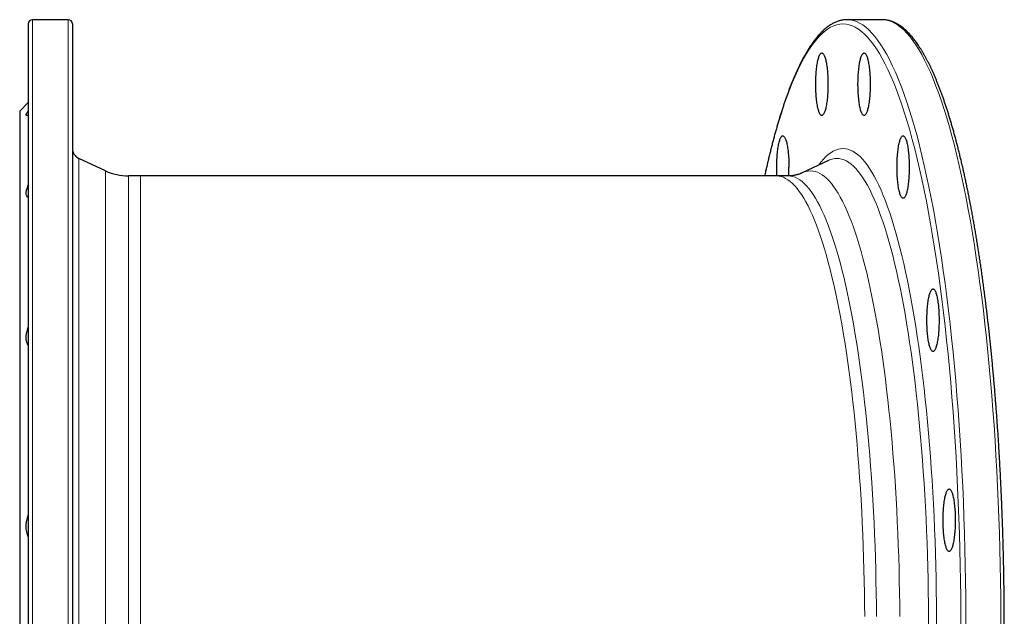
# Model space of a CAD drawing. Header units: millimetres. Extents: x -104 to 1086, y -338 to 935.
# Tile 2 of 3: x -104 to 353, y -50 to 227. Entities that reach past the tile are written whole.
import ezdxf

# ---------------------------------------------------------------- set-up
doc = ezdxf.new("R2010")
doc.units = ezdxf.units.MM

msp = doc.modelspace()

# ---------------------------------------------------------------- linework, layer by layer
at = {"color": 7, "linetype": 'Continuous', "lineweight": 25}
for p, q in [((-99.88, 224.82), (-99.88, -55.68)), ((-81.38, 226.82), (-97.88, 226.82)), ((-79.38, 224.82), (-79.38, -55.68)), ((296.3, 226.82), (280.12, 226.82)), ((296.54, 226.81), (296.3, 226.82)), ((-99.88, 188.32), (-103.88, 184.32)), ((-103.88, 184.32), (-103.88, -55.68)), ((-64.03, 156.66), (-76.49, 162.47)), ((271.38, 161.53), (259.26, 155.74)), ((-47.89, 154.32), (-53.46, 154.32)), ((247.28, 154.32), (-47.89, 154.32)), ((252.74, 154.32), (247.28, 154.32))]:
    msp.add_line(p, q, dxfattribs=at)
at = {"color": 8, "linetype": 'Continuous', "lineweight": 18}
for p, q in [((-97.88, 226.82), (-97.88, -55.68)), ((-81.38, 226.82), (-81.38, -55.68)), ((-76.49, 162.47), (-76.49, -55.68)), ((-64.03, -268.03), (-64.03, 156.66)), ((-53.46, 154.32), (-53.46, -265.68)), ((-47.89, 154.32), (-47.89, -55.68))]:
    msp.add_line(p, q, dxfattribs=at)
at = {"color": 8, "linetype": 'Continuous', "lineweight": 18, "flags": 128}
for points in [[(332.88, -55.68), (332.86, -48.34), (332.8, -41), (332.71, -33.68), (332.58, -26.36), (332.41, -19.07), (332.2, -11.8), (331.96, -4.57), (331.68, 2.63), (331.37, 9.8), (331.01, 16.91), (330.62, 23.98), (330.2, 30.99), (329.74, 37.95), (329.24, 44.84), (328.71, 51.66), (328.15, 58.4), (327.55, 65.07), (326.91, 71.66), (326.25, 78.16), (325.55, 84.57), (324.81, 90.88), (324.05, 97.09), (323.25, 103.19), (322.43, 109.19), (321.57, 115.07), (320.68, 120.84), (319.77, 126.49), (318.82, 132.01), (317.85, 137.4), (316.85, 142.66), (315.82, 147.78), (314.77, 152.77), (313.69, 157.61), (312.59, 162.3), (311.47, 166.85), (310.32, 171.24), (309.15, 175.48), (307.96, 179.56), (306.75, 183.48), (305.52, 187.24), (304.27, 190.82), (303, 194.24), (301.71, 197.49), (300.41, 200.56), (299.1, 203.46), (297.77, 206.18), (296.42, 208.73), (295.07, 211.09), (293.7, 213.26), (292.32, 215.26), (290.93, 217.07), (289.53, 218.69), (288.13, 220.12), (286.72, 221.36), (285.3, 222.42), (283.88, 223.28), (282.45, 223.95), (281.02, 224.43), (279.59, 224.72), (278.16, 224.82), (276.72, 224.72), (275.29, 224.43), (273.86, 223.95), (272.44, 223.28), (271.01, 222.42), (269.59, 221.36), (268.18, 220.12), (266.78, 218.69), (265.38, 217.07), (263.99, 215.26), (262.61, 213.26), (261.24, 211.09), (259.89, 208.73), (258.54, 206.18), (257.21, 203.46), (255.9, 200.56), (254.6, 197.49), (253.31, 194.24), (252.04, 190.82), (250.79, 187.24), (249.56, 183.48), (248.35, 179.56), (247.16, 175.48), (245.99, 171.24), (244.84, 166.85), (243.72, 162.3), (242.62, 157.61), (241.88, 154.32)], [(335.23, -55.68), (335.21, -48.29), (335.15, -40.9), (335.06, -33.52), (334.93, -26.16), (334.76, -18.81), (334.55, -11.49), (334.31, -4.2), (334.03, 3.05), (333.71, 10.26), (333.35, 17.43), (332.96, 24.55), (332.53, 31.61), (332.07, 38.62), (331.57, 45.55), (331.03, 52.42), (330.46, 59.22), (329.86, 65.93), (329.22, 72.57), (328.55, 79.11), (327.85, 85.57), (327.11, 91.92), (326.34, 98.18), (325.54, 104.33), (324.7, 110.36), (323.84, 116.29), (322.95, 122.1), (322.02, 127.78), (321.07, 133.34), (320.09, 138.78), (319.09, 144.07), (318.05, 149.23), (316.99, 154.25), (315.91, 159.13), (314.8, 163.86), (313.67, 168.44), (312.51, 172.86), (311.33, 177.13), (310.13, 181.24), (308.91, 185.19), (307.67, 188.97), (306.41, 192.58), (305.14, 196.02), (303.84, 199.3), (302.53, 202.39), (301.21, 205.31), (299.87, 208.05), (298.51, 210.61), (297.15, 212.99), (295.77, 215.18), (294.38, 217.19), (292.98, 219.01), (291.58, 220.64), (290.16, 222.08), (288.74, 223.34), (287.31, 224.4), (285.88, 225.27), (284.44, 225.94), (283, 226.43), (281.56, 226.72), (280.36, 226.81)], [(351.41, -55.68), (351.39, -48.29), (351.34, -40.9), (351.24, -33.52), (351.11, -26.16), (350.94, -18.81), (350.73, -11.49), (350.49, -4.2), (350.21, 3.05), (349.89, 10.26), (349.53, 17.43), (349.14, 24.55), (348.72, 31.61), (348.25, 38.62), (347.75, 45.55), (347.22, 52.42), (346.65, 59.22), (346.04, 65.93), (345.41, 72.57), (344.73, 79.11), (344.03, 85.57), (343.29, 91.92), (342.52, 98.18), (341.72, 104.33), (340.89, 110.36), (340.02, 116.29), (339.13, 122.1), (338.21, 127.78), (337.26, 133.34), (336.28, 138.78), (335.27, 144.07), (334.24, 149.23), (333.18, 154.25), (332.09, 159.13), (330.98, 163.86), (329.85, 168.44), (328.69, 172.86), (327.52, 177.13), (326.32, 181.24), (325.1, 185.19), (323.86, 188.97), (322.6, 192.58), (321.32, 196.02), (320.03, 199.3), (318.72, 202.39), (317.39, 205.31), (316.05, 208.05), (314.7, 210.61), (313.33, 212.99), (311.95, 215.18), (310.56, 217.19), (309.17, 219.01), (307.76, 220.64), (306.34, 222.08), (304.92, 223.34), (303.49, 224.4), (302.06, 225.27), (300.62, 225.94), (299.18, 226.43), (297.74, 226.72), (296.54, 226.81)], [(321.6, -55.68), (321.58, -49.86), (321.54, -44.03), (321.46, -38.21), (321.36, -32.41), (321.23, -26.62), (321.06, -20.85), (320.87, -15.1), (320.65, -9.39), (320.4, -3.7), (320.12, 1.95), (319.81, 7.56), (319.47, 13.13), (319.11, 18.65), (318.71, 24.12), (318.29, 29.53), (317.84, 34.89), (317.37, 40.18), (316.86, 45.41), (316.33, 50.57), (315.78, 55.66), (315.2, 60.67), (314.59, 65.6), (313.96, 70.45), (313.3, 75.21), (312.62, 79.88), (311.92, 84.46), (311.19, 88.94), (310.44, 93.32), (309.67, 97.6), (308.87, 101.78), (308.06, 105.85), (307.22, 109.8), (306.37, 113.65), (305.5, 117.37), (304.6, 120.98), (303.69, 124.47), (302.76, 127.84), (301.82, 131.07), (300.85, 134.19), (299.88, 137.17), (298.88, 140.01), (297.88, 142.73), (296.86, 145.31), (295.83, 147.75), (294.78, 150.05), (293.72, 152.21), (292.66, 154.23), (291.58, 156.1), (290.49, 157.83), (289.4, 159.41), (288.3, 160.85), (287.19, 162.13), (286.07, 163.27), (284.95, 164.26), (283.83, 165.1), (282.7, 165.78), (281.56, 166.31), (280.43, 166.7), (279.29, 166.92), (278.16, 167), (277.02, 166.92), (275.88, 166.7), (274.75, 166.31), (273.61, 165.78), (272.48, 165.1), (271.36, 164.26), (270.24, 163.27), (269.12, 162.13), (268.01, 160.85), (266.91, 159.41), (266.89, 159.39)], [(317.88, -55.68), (317.87, -49.97), (317.83, -44.27), (317.75, -38.57), (317.65, -32.88), (317.52, -27.21), (317.36, -21.56), (317.17, -15.93), (316.95, -10.33), (316.71, -4.76), (316.43, 0.78), (316.13, 6.27), (315.8, 11.73), (315.44, 17.14), (315.06, 22.49), (314.64, 27.8), (314.2, 33.05), (313.74, 38.23), (313.24, 43.36), (312.73, 48.41), (312.18, 53.39), (311.61, 58.3), (311.02, 63.13), (310.4, 67.88), (309.76, 72.54), (309.09, 77.12), (308.4, 81.6), (307.69, 85.99), (306.95, 90.29), (306.2, 94.48), (305.42, 98.57), (304.62, 102.56), (303.8, 106.44), (302.96, 110.2), (302.11, 113.85), (301.23, 117.39), (300.34, 120.81), (299.43, 124.1), (298.5, 127.27), (297.56, 130.32), (296.6, 133.24), (295.63, 136.03), (294.65, 138.69), (293.65, 141.22), (292.63, 143.61), (291.61, 145.86), (290.58, 147.98), (289.53, 149.96), (288.48, 151.79), (287.41, 153.49), (286.34, 155.04), (285.26, 156.44), (284.17, 157.7), (283.08, 158.82), (281.98, 159.78), (280.88, 160.6), (279.77, 161.27), (278.66, 161.8), (277.55, 162.17), (276.44, 162.39), (275.32, 162.47), (274.21, 162.39), (273.1, 162.17), (271.98, 161.8), (271.38, 161.53)], [(259.26, 155.74), (259.85, 156), (260.93, 156.37), (262.02, 156.58), (263.1, 156.66), (264.18, 156.58), (265.27, 156.37), (266.35, 156), (267.43, 155.49), (268.51, 154.84), (269.58, 154.04), (270.65, 153.1), (271.71, 152.02), (272.77, 150.79), (273.82, 149.42), (274.87, 147.91), (275.9, 146.26), (276.93, 144.48), (277.95, 142.55), (278.95, 140.49), (279.95, 138.3), (280.93, 135.97), (281.91, 133.51), (282.87, 130.93), (283.81, 128.21), (284.75, 125.37), (285.66, 122.4), (286.56, 119.31), (287.45, 116.1), (288.32, 112.78), (289.17, 109.34), (290, 105.78), (290.82, 102.12), (291.62, 98.34), (292.39, 94.46), (293.15, 90.48), (293.89, 86.4), (294.6, 82.22), (295.29, 77.95), (295.97, 73.58), (296.61, 69.13), (297.24, 64.59), (297.84, 59.97), (298.42, 55.26), (298.98, 50.49), (299.51, 45.64), (300.01, 40.72), (300.49, 35.73), (300.94, 30.68), (301.37, 25.58), (301.77, 20.41), (302.15, 15.2), (302.5, 9.93), (302.82, 4.62), (303.11, -0.73), (303.38, -6.11), (303.62, -11.54), (303.83, -16.99), (304.02, -22.47), (304.17, -27.97), (304.3, -33.49), (304.4, -39.02), (304.47, -44.57), (304.51, -50.13)], [(247.28, 154.32), (248.35, 154.24), (249.42, 154.03), (250.49, 153.67), (251.56, 153.16), (252.63, 152.52), (253.69, 151.73), (254.74, 150.8), (255.8, 149.73), (256.84, 148.51), (257.88, 147.16), (258.91, 145.67), (259.94, 144.04), (260.95, 142.27), (261.96, 140.37), (262.96, 138.33), (263.94, 136.16), (264.92, 133.86), (265.88, 131.43), (266.83, 128.87), (267.76, 126.18), (268.68, 123.37), (269.59, 120.44), (270.48, 117.38), (271.36, 114.21), (272.22, 110.92), (273.06, 107.52), (273.88, 104), (274.69, 100.38), (275.48, 96.64), (276.25, 92.81), (277, 88.87), (277.72, 84.83), (278.43, 80.7), (279.12, 76.47), (279.78, 72.16), (280.42, 67.75), (281.04, 63.26), (281.64, 58.69), (282.21, 54.04), (282.76, 49.32), (283.28, 44.52), (283.78, 39.65), (284.26, 34.72), (284.7, 29.73), (285.13, 24.68), (285.53, 19.57), (285.9, 14.41), (286.24, 9.21), (286.56, 3.96), (286.85, -1.33), (287.11, -6.66), (287.35, -12.02), (287.56, -17.42), (287.74, -22.83), (287.9, -28.27), (288.02, -33.73), (288.12, -39.21), (288.19, -44.69), (288.23, -50.19)], [(293.69, -50.19), (293.65, -44.69), (293.58, -39.21), (293.48, -33.73), (293.36, -28.27), (293.2, -22.83), (293.02, -17.42), (292.81, -12.02), (292.57, -6.66), (292.31, -1.33), (292.02, 3.96), (291.7, 9.21), (291.36, 14.41), (290.99, 19.57), (290.59, 24.68), (290.16, 29.73), (289.72, 34.72), (289.24, 39.65), (288.74, 44.52), (288.22, 49.32), (287.67, 54.04), (287.1, 58.69), (286.5, 63.26), (285.88, 67.75), (285.24, 72.16), (284.58, 76.47), (283.89, 80.7), (283.18, 84.83), (282.46, 88.87), (281.71, 92.81), (280.94, 96.64), (280.15, 100.38), (279.35, 104), (278.52, 107.52), (277.68, 110.92), (276.82, 114.21), (275.94, 117.38), (275.05, 120.44), (274.14, 123.37), (273.22, 126.18), (272.29, 128.87), (271.34, 131.43), (270.38, 133.86), (269.4, 136.16), (268.42, 138.33), (267.42, 140.37), (266.41, 142.27), (265.4, 144.04), (264.37, 145.67), (263.34, 147.16), (262.3, 148.51), (261.26, 149.73), (260.2, 150.8), (259.15, 151.73), (258.09, 152.52), (257.02, 153.16), (255.95, 153.67), (254.88, 154.03), (253.81, 154.24), (252.74, 154.32)]]:
    msp.add_lwpolyline(points, dxfattribs=at)
at = {"color": 7, "linetype": 'Continuous', "lineweight": 25, "flags": 128}
for points in [[(280.36, 226.81), (280.12, 226.82), (279.89, 226.81)], [(271.18, 196.87), (271.18, 196.06), (271.17, 195.26), (271.14, 194.46), (271.11, 193.67), (271.07, 192.89), (271.03, 192.12), (270.97, 191.37), (270.91, 190.63), (270.84, 189.91), (270.76, 189.21), (270.67, 188.54), (270.58, 187.89), (270.48, 187.28), (270.37, 186.69), (270.26, 186.13), (270.14, 185.6), (270.01, 185.11), (269.88, 184.66), (269.75, 184.24), (269.61, 183.87), (269.46, 183.53), (269.32, 183.23), (269.17, 182.98), (269.02, 182.77), (268.86, 182.6), (268.71, 182.48), (268.55, 182.4), (268.39, 182.37), (268.24, 182.38), (268.08, 182.44), (267.92, 182.54), (267.77, 182.68), (267.62, 182.87), (267.47, 183.1), (267.32, 183.38), (267.17, 183.69), (267.03, 184.05), (266.9, 184.45), (266.76, 184.88), (266.64, 185.35), (266.51, 185.86), (266.4, 186.4), (266.29, 186.98), (266.18, 187.58), (266.08, 188.21), (265.99, 188.87), (265.91, 189.56), (265.84, 190.27), (265.77, 190.99), (265.71, 191.74), (265.66, 192.5), (265.61, 193.28), (265.58, 194.06), (265.55, 194.86), (265.54, 195.66), (265.53, 196.46), (265.53, 197.27), (265.54, 198.08), (265.55, 198.88), (265.58, 199.67), (265.61, 200.46), (265.66, 201.23), (265.71, 201.99), (265.77, 202.74), (265.84, 203.47), (265.91, 204.18), (265.99, 204.86), (266.08, 205.52), (266.18, 206.15), (266.29, 206.76), (266.4, 207.33), (266.51, 207.87), (266.64, 208.38), (266.76, 208.85), (266.9, 209.29), (267.03, 209.68), (267.17, 210.04), (267.32, 210.36), (267.47, 210.63), (267.62, 210.86), (267.77, 211.05), (267.92, 211.2), (268.08, 211.3), (268.24, 211.35), (268.39, 211.37), (268.55, 211.33), (268.71, 211.25), (268.86, 211.13), (269.02, 210.96), (269.17, 210.75), (269.32, 210.5), (269.46, 210.21), (269.61, 209.87), (269.75, 209.49), (269.88, 209.08), (270.01, 208.62), (270.14, 208.13), (270.26, 207.61), (270.37, 207.05), (270.48, 206.46), (270.58, 205.84), (270.67, 205.19), (270.76, 204.52), (270.84, 203.82), (270.91, 203.11), (270.97, 202.37), (271.03, 201.62), (271.07, 200.85), (271.11, 200.07), (271.14, 199.28), (271.17, 198.48), (271.18, 197.67), (271.18, 196.87)], [(290.78, 196.87), (290.78, 196.06), (290.77, 195.26), (290.75, 194.46), (290.71, 193.67), (290.68, 192.89), (290.63, 192.12), (290.57, 191.37), (290.51, 190.63), (290.44, 189.91), (290.36, 189.21), (290.27, 188.54), (290.18, 187.89), (290.08, 187.28), (289.97, 186.69), (289.86, 186.13), (289.74, 185.6), (289.61, 185.11), (289.48, 184.66), (289.35, 184.24), (289.21, 183.87), (289.07, 183.53), (288.92, 183.23), (288.77, 182.98), (288.62, 182.77), (288.46, 182.6), (288.31, 182.48), (288.15, 182.4), (287.99, 182.37), (287.84, 182.38), (287.68, 182.44), (287.52, 182.54), (287.37, 182.68), (287.22, 182.87), (287.07, 183.1), (286.92, 183.38), (286.77, 183.69), (286.63, 184.05), (286.5, 184.45), (286.36, 184.88), (286.24, 185.35), (286.11, 185.86), (286, 186.4), (285.89, 186.98), (285.78, 187.58), (285.69, 188.21), (285.6, 188.87), (285.51, 189.56), (285.44, 190.27), (285.37, 190.99), (285.31, 191.74), (285.26, 192.5), (285.21, 193.28), (285.18, 194.06), (285.15, 194.86), (285.14, 195.66), (285.13, 196.46), (285.13, 197.27), (285.14, 198.08), (285.15, 198.88), (285.18, 199.67), (285.21, 200.46), (285.26, 201.23), (285.31, 201.99), (285.37, 202.74), (285.44, 203.47), (285.51, 204.18), (285.6, 204.86), (285.69, 205.52), (285.78, 206.15), (285.89, 206.76), (286, 207.33), (286.11, 207.87), (286.24, 208.38), (286.36, 208.85), (286.5, 209.29), (286.63, 209.68), (286.77, 210.04), (286.92, 210.36), (287.07, 210.63), (287.22, 210.86), (287.37, 211.05), (287.52, 211.2), (287.68, 211.3), (287.84, 211.35), (287.99, 211.37), (288.15, 211.33), (288.31, 211.25), (288.46, 211.13), (288.62, 210.96), (288.77, 210.75), (288.92, 210.5), (289.07, 210.21), (289.21, 209.87), (289.35, 209.49), (289.48, 209.08), (289.61, 208.62), (289.74, 208.13), (289.86, 207.61), (289.97, 207.05), (290.08, 206.46), (290.18, 205.84), (290.27, 205.19), (290.36, 204.52), (290.44, 203.82), (290.51, 203.11), (290.57, 202.37), (290.63, 201.62), (290.68, 200.85), (290.71, 200.07), (290.75, 199.28), (290.77, 198.48), (290.78, 197.67), (290.78, 196.87)], [(247.53, 154.32), (247.5, 154.83), (247.47, 155.61), (247.44, 156.41), (247.43, 157.21), (247.42, 158.02), (247.42, 158.82), (247.43, 159.63), (247.44, 160.43), (247.47, 161.22), (247.5, 162.01), (247.55, 162.78), (247.6, 163.55), (247.66, 164.29), (247.73, 165.02), (247.8, 165.73), (247.89, 166.41), (247.98, 167.07), (248.07, 167.7), (248.18, 168.31), (248.29, 168.88), (248.4, 169.42), (248.53, 169.93), (248.65, 170.4), (248.79, 170.84), (248.92, 171.24), (249.06, 171.59), (249.21, 171.91), (249.36, 172.18), (249.51, 172.42), (249.66, 172.6), (249.81, 172.75), (249.97, 172.85), (250.13, 172.91), (250.28, 172.92), (250.44, 172.88), (250.6, 172.81), (250.75, 172.68), (250.91, 172.52), (251.06, 172.31), (251.21, 172.05), (251.36, 171.76), (251.5, 171.42), (251.64, 171.04), (251.77, 170.63), (251.9, 170.17), (252.03, 169.68), (252.15, 169.16), (252.26, 168.6), (252.37, 168.01), (252.47, 167.39), (252.56, 166.74), (252.65, 166.07), (252.73, 165.38), (252.8, 164.66), (252.86, 163.92), (252.92, 163.17), (252.97, 162.4), (253, 161.62), (253.04, 160.83), (253.06, 160.03), (253.07, 159.22), (253.07, 158.42), (253.07, 158.42)], [(308.89, 158.42), (308.89, 157.61), (308.88, 156.81), (308.85, 156.01), (308.82, 155.22), (308.78, 154.44), (308.74, 153.67), (308.68, 152.92), (308.62, 152.18), (308.55, 151.46), (308.47, 150.77), (308.38, 150.09), (308.29, 149.45), (308.19, 148.83), (308.08, 148.24), (307.97, 147.68), (307.85, 147.15), (307.72, 146.66), (307.59, 146.21), (307.46, 145.79), (307.32, 145.42), (307.17, 145.08), (307.03, 144.79), (306.88, 144.53), (306.73, 144.32), (306.57, 144.15), (306.42, 144.03), (306.26, 143.95), (306.1, 143.92), (305.95, 143.93), (305.79, 143.99), (305.63, 144.09), (305.48, 144.23), (305.33, 144.42), (305.18, 144.65), (305.03, 144.93), (304.88, 145.24), (304.74, 145.6), (304.61, 146), (304.47, 146.43), (304.35, 146.9), (304.22, 147.41), (304.11, 147.95), (304, 148.53), (303.89, 149.13), (303.79, 149.77), (303.7, 150.43), (303.62, 151.11), (303.55, 151.82), (303.48, 152.55), (303.42, 153.29), (303.37, 154.05), (303.32, 154.83), (303.29, 155.61), (303.26, 156.41), (303.25, 157.21), (303.24, 158.02), (303.24, 158.82), (303.25, 159.63), (303.26, 160.43), (303.29, 161.22), (303.32, 162.01), (303.37, 162.78), (303.42, 163.55), (303.48, 164.29), (303.55, 165.02), (303.62, 165.73), (303.7, 166.41), (303.79, 167.07), (303.89, 167.7), (304, 168.31), (304.11, 168.88), (304.22, 169.42), (304.35, 169.93), (304.47, 170.4), (304.61, 170.84), (304.74, 171.24), (304.88, 171.59), (305.03, 171.91), (305.18, 172.18), (305.33, 172.42), (305.48, 172.6), (305.63, 172.75), (305.79, 172.85), (305.95, 172.91), (306.1, 172.92), (306.26, 172.88), (306.42, 172.81), (306.57, 172.68), (306.73, 172.52), (306.88, 172.31), (307.03, 172.05), (307.17, 171.76), (307.32, 171.42), (307.46, 171.04), (307.59, 170.63), (307.72, 170.17), (307.85, 169.68), (307.97, 169.16), (308.08, 168.6), (308.19, 168.01), (308.29, 167.39), (308.38, 166.74), (308.47, 166.07), (308.55, 165.38), (308.62, 164.66), (308.68, 163.92), (308.74, 163.17), (308.78, 162.4), (308.82, 161.62), (308.85, 160.83), (308.88, 160.03), (308.89, 159.22), (308.89, 158.42)], [(322.75, 87.37), (322.75, 86.57), (322.74, 85.77), (322.71, 84.97), (322.68, 84.18), (322.64, 83.4), (322.6, 82.63), (322.54, 81.87), (322.48, 81.14), (322.41, 80.42), (322.33, 79.72), (322.24, 79.05), (322.15, 78.4), (322.05, 77.78), (321.94, 77.19), (321.83, 76.64), (321.71, 76.11), (321.58, 75.62), (321.45, 75.17), (321.32, 74.75), (321.18, 74.37), (321.03, 74.04), (320.89, 73.74), (320.74, 73.49), (320.59, 73.28), (320.43, 73.11), (320.28, 72.99), (320.12, 72.91), (319.96, 72.88), (319.81, 72.89), (319.65, 72.94), (319.49, 73.04), (319.34, 73.19), (319.19, 73.38), (319.04, 73.61), (318.89, 73.88), (318.74, 74.2), (318.6, 74.56), (318.47, 74.95), (318.33, 75.39), (318.21, 75.86), (318.08, 76.37), (317.97, 76.91), (317.86, 77.48), (317.75, 78.09), (317.65, 78.72), (317.56, 79.38), (317.48, 80.07), (317.41, 80.77), (317.34, 81.5), (317.28, 82.25), (317.23, 83.01), (317.18, 83.78), (317.15, 84.57), (317.12, 85.37), (317.11, 86.17), (317.1, 86.97), (317.1, 87.78), (317.11, 88.58), (317.12, 89.38), (317.15, 90.18), (317.18, 90.97), (317.23, 91.74), (317.28, 92.5), (317.34, 93.25), (317.41, 93.98), (317.48, 94.68), (317.56, 95.37), (317.65, 96.03), (317.75, 96.66), (317.86, 97.27), (317.97, 97.84), (318.08, 98.38), (318.21, 98.89), (318.33, 99.36), (318.47, 99.8), (318.6, 100.19), (318.74, 100.55), (318.89, 100.87), (319.04, 101.14), (319.19, 101.37), (319.34, 101.56), (319.49, 101.71), (319.65, 101.81), (319.81, 101.86), (319.96, 101.87), (320.12, 101.84), (320.28, 101.76), (320.43, 101.64), (320.59, 101.47), (320.74, 101.26), (320.89, 101.01), (321.03, 100.71), (321.18, 100.38), (321.32, 100), (321.45, 99.58), (321.58, 99.13), (321.71, 98.64), (321.83, 98.11), (321.94, 97.56), (322.05, 96.97), (322.15, 96.35), (322.24, 95.7), (322.33, 95.03), (322.41, 94.33), (322.48, 93.61), (322.54, 92.88), (322.6, 92.12), (322.64, 91.35), (322.68, 90.57), (322.71, 89.78), (322.74, 88.98), (322.75, 88.18), (322.75, 87.37)], [(330.25, -5.45), (330.25, -6.25), (330.24, -7.06), (330.22, -7.86), (330.18, -8.65), (330.15, -9.43), (330.1, -10.2), (330.04, -10.95), (329.98, -11.69), (329.91, -12.41), (329.83, -13.1), (329.74, -13.77), (329.65, -14.42), (329.55, -15.04), (329.44, -15.63), (329.33, -16.19), (329.21, -16.71), (329.08, -17.2), (328.95, -17.66), (328.82, -18.07), (328.68, -18.45), (328.54, -18.79), (328.39, -19.08), (328.24, -19.34), (328.09, -19.55), (327.93, -19.71), (327.78, -19.84), (327.62, -19.91), (327.46, -19.95), (327.31, -19.94), (327.15, -19.88), (326.99, -19.78), (326.84, -19.63), (326.69, -19.45), (326.54, -19.21), (326.39, -18.94), (326.24, -18.62), (326.1, -18.27), (325.97, -17.87), (325.83, -17.43), (325.71, -16.96), (325.58, -16.46), (325.47, -15.91), (325.36, -15.34), (325.25, -14.74), (325.16, -14.1), (325.07, -13.44), (324.98, -12.76), (324.91, -12.05), (324.84, -11.32), (324.78, -10.58), (324.73, -9.81), (324.68, -9.04), (324.65, -8.25), (324.62, -7.46), (324.61, -6.66), (324.6, -5.85), (324.6, -5.05), (324.61, -4.24), (324.62, -3.44), (324.65, -2.64), (324.68, -1.86), (324.73, -1.08), (324.78, -0.32), (324.84, 0.42), (324.91, 1.15), (324.98, 1.86), (325.07, 2.54), (325.16, 3.2), (325.25, 3.84), (325.36, 4.44), (325.47, 5.02), (325.58, 5.56), (325.71, 6.06), (325.83, 6.54), (325.97, 6.97), (326.1, 7.37), (326.24, 7.73), (326.39, 8.04), (326.54, 8.32), (326.69, 8.55), (326.84, 8.74), (326.99, 8.88), (327.15, 8.98), (327.31, 9.04), (327.46, 9.05), (327.62, 9.02), (327.78, 8.94), (327.93, 8.81), (328.09, 8.65), (328.24, 8.44), (328.39, 8.18), (328.54, 7.89), (328.68, 7.55), (328.82, 7.18), (328.95, 6.76), (329.08, 6.31), (329.21, 5.82), (329.33, 5.29), (329.44, 4.73), (329.55, 4.14), (329.65, 3.52), (329.74, 2.88), (329.83, 2.2), (329.91, 1.51), (329.98, 0.79), (330.04, 0.05), (330.1, -0.7), (330.15, -1.47), (330.18, -2.25), (330.22, -3.04), (330.24, -3.84), (330.25, -4.64), (330.25, -5.45)]]:
    msp.add_lwpolyline(points, dxfattribs=at)
at = {"color": 7, "linetype": 'Continuous', "lineweight": 25}
for centre, radius, start, end in [((-97.88, 224.82), 2, 90, 180), ((-81.38, 224.82), 2, 0, 90), ((-74.38, 167), 5, 180, 245), ((-53.46, 179.32), 25, 245, 270), ((181.68, 158.38), 71.4, 356.7379, 0.0331)]:
    msp.add_arc(centre, radius, start, end, dxfattribs=at)
for points, knots in [([(279.85, 226.81), (279.7, 226.8), (279.32, 226.8), (278.7, 226.74), (277.98, 226.64), (277.27, 226.5), (276.56, 226.32), (275.85, 226.1), (275.14, 225.84), (274.42, 225.53), (273.71, 225.19), (273.01, 224.8), (272.3, 224.37), (271.59, 223.9), (270.88, 223.38), (270.18, 222.83), (269.48, 222.23), (268.78, 221.59), (268.09, 220.91), (267.39, 220.18), (266.71, 219.42), (266.02, 218.62), (265.34, 217.77), (264.67, 216.89), (264, 215.97), (263.33, 215.01), (262.67, 214.01), (262.01, 212.97), (261.36, 211.9), (260.71, 210.78), (260.06, 209.64), (259.42, 208.45), (258.79, 207.22), (258.16, 205.96), (257.53, 204.67), (256.91, 203.33), (256.29, 201.96), (255.67, 200.56), (255.06, 199.12), (254.46, 197.64), (253.85, 196.13), (253.26, 194.58), (252.66, 192.99), (252.08, 191.38), (251.49, 189.72), (250.91, 188.04), (250.34, 186.32), (249.77, 184.56), (249.2, 182.77), (248.64, 180.95), (248.08, 179.09), (247.53, 177.2), (246.98, 175.28), (246.44, 173.32), (245.9, 171.34), (245.37, 169.32), (244.84, 167.27), (244.32, 165.18), (243.8, 163.07), (243.29, 160.92), (242.78, 158.75), (242.28, 156.55), (241.95, 155.06), (241.79, 154.32)], [0, 0, 0, 0, 0.009381, 0.024665, 0.03997, 0.055324, 0.070749, 0.086267, 0.101895, 0.117645, 0.133527, 0.149543, 0.165691, 0.181964, 0.198354, 0.214847, 0.23143, 0.248087, 0.264805, 0.281571, 0.298371, 0.315197, 0.332038, 0.348889, 0.365742, 0.382593, 0.399438, 0.416275, 0.433103, 0.449919, 0.466725, 0.483519, 0.500301, 0.517072, 0.533831, 0.55058, 0.567317, 0.584045, 0.600763, 0.617471, 0.634171, 0.650863, 0.667546, 0.684223, 0.700892, 0.717555, 0.734211, 0.750861, 0.767506, 0.784146, 0.800781, 0.817411, 0.834036, 0.850658, 0.867276, 0.88389, 0.9005, 0.917107, 0.933711, 0.950313, 0.966911, 0.983507, 1, 1, 1, 1]), ([(296.56, -338.18), (296.57, -338.18), (296.82, -338.18), (297.3, -338.15), (298.02, -338.08), (298.73, -337.96), (299.44, -337.8), (300.15, -337.6), (300.87, -337.36), (301.58, -337.08), (302.29, -336.76), (303, -336.4), (303.71, -336), (304.41, -335.55), (305.12, -335.06), (305.83, -334.53), (306.53, -333.95), (307.23, -333.34), (307.93, -332.68), (308.62, -331.98), (309.31, -331.24), (310, -330.46), (310.68, -329.64), (311.36, -328.78), (312.03, -327.88), (312.7, -326.94), (313.36, -325.97), (314.02, -324.95), (314.68, -323.9), (315.33, -322.81), (315.98, -321.68), (316.62, -320.52), (317.26, -319.31), (317.89, -318.07), (318.52, -316.8), (319.15, -315.49), (319.77, -314.14), (320.39, -312.75), (321, -311.33), (321.61, -309.88), (322.21, -308.38), (322.81, -306.86), (323.41, -305.29), (324, -303.7), (324.58, -302.06), (325.17, -300.4), (325.74, -298.69), (326.32, -296.96), (326.89, -295.19), (327.45, -293.39), (328.01, -291.55), (328.56, -289.68), (329.11, -287.78), (329.66, -285.84), (330.2, -283.87), (330.73, -281.87), (331.27, -279.84), (331.79, -277.77), (332.31, -275.68), (332.83, -273.55), (333.34, -271.39), (333.84, -269.21), (334.34, -266.99), (334.83, -264.74), (335.32, -262.46), (335.81, -260.15), (336.28, -257.82), (336.76, -255.45), (337.22, -253.06), (337.68, -250.64), (338.14, -248.19), (338.59, -245.71), (339.03, -243.21), (339.47, -240.68), (339.9, -238.12), (340.32, -235.54), (340.74, -232.93), (341.15, -230.29), (341.56, -227.64), (341.96, -224.95), (342.35, -222.25), (342.74, -219.52), (343.12, -216.76), (343.49, -213.99), (343.86, -211.19), (344.22, -208.36), (344.58, -205.52), (344.93, -202.66), (345.27, -199.77), (345.6, -196.86), (345.93, -193.94), (346.25, -190.99), (346.56, -188.03), (346.87, -185.04), (347.17, -182.04), (347.46, -179.02), (347.74, -175.98), (348.02, -172.93), (348.29, -169.85), (348.56, -166.76), (348.81, -163.66), (349.06, -160.54), (349.3, -157.41), (349.54, -154.26), (349.77, -151.09), (349.99, -147.92), (350.2, -144.73), (350.4, -141.52), (350.6, -138.31), (350.79, -135.08), (350.97, -131.84), (351.15, -128.59), (351.31, -125.33), (351.47, -122.06), (351.62, -118.79), (351.77, -115.5), (351.9, -112.2), (352.03, -108.9), (352.15, -105.58), (352.27, -102.26), (352.37, -98.94), (352.47, -95.61), (352.56, -92.27), (352.64, -88.93), (352.71, -85.58), (352.78, -82.23), (352.84, -78.87), (352.89, -75.51), (352.93, -72.15), (352.96, -68.78), (352.99, -65.42), (353.01, -62.05), (353.02, -58.68), (353.02, -55.31), (353.02, -51.94), (353.01, -48.57), (352.99, -45.21), (352.96, -41.84), (352.92, -38.48), (352.88, -35.12), (352.82, -31.76), (352.76, -28.4), (352.7, -25.05), (352.62, -21.7), (352.54, -18.36), (352.45, -15.03), (352.35, -11.69), (352.24, -8.37), (352.13, -5.05), (352, -1.74), (351.87, 1.56), (351.74, 4.86), (351.59, 8.14), (351.44, 11.42), (351.28, 14.69), (351.11, 17.94), (350.93, 21.19), (350.75, 24.43), (350.56, 27.65), (350.36, 30.86), (350.15, 34.06), (349.94, 37.25), (349.72, 40.42), (349.49, 43.58), (349.25, 46.73), (349.01, 49.86), (348.76, 52.98), (348.5, 56.08), (348.23, 59.16), (347.96, 62.23), (347.68, 65.28), (347.4, 68.32), (347.1, 71.33), (346.8, 74.33), (346.49, 77.31), (346.18, 80.27), (345.86, 83.22), (345.53, 86.14), (345.19, 89.04), (344.85, 91.92), (344.5, 94.78), (344.14, 97.62), (343.78, 100.43), (343.41, 103.23), (343.04, 106), (342.65, 108.75), (342.27, 111.47), (341.87, 114.18), (341.47, 116.85), (341.06, 119.51), (340.65, 122.13), (340.23, 124.74), (339.8, 127.31), (339.37, 129.86), (338.93, 132.39), (338.49, 134.88), (338.04, 137.35), (337.58, 139.8), (337.12, 142.21), (336.65, 144.6), (336.18, 146.96), (335.7, 149.29), (335.22, 151.59), (334.73, 153.86), (334.23, 156.1), (333.73, 158.31), (333.23, 160.49), (332.72, 162.64), (332.2, 164.76), (331.68, 166.85), (331.15, 168.91), (330.62, 170.93), (330.08, 172.93), (329.54, 174.89), (329, 176.82), (328.45, 178.71), (327.89, 180.57), (327.33, 182.4), (326.77, 184.2), (326.2, 185.96), (325.62, 187.69), (325.04, 189.38), (324.46, 191.04), (323.87, 192.66), (323.28, 194.25), (322.69, 195.81), (322.09, 197.33), (321.48, 198.81), (320.87, 200.26), (320.26, 201.67), (319.64, 203.04), (319.02, 204.38), (318.4, 205.69), (317.77, 206.95), (317.13, 208.19), (316.49, 209.38), (315.85, 210.54), (315.2, 211.65), (314.55, 212.74), (313.9, 213.78), (313.24, 214.79), (312.57, 215.76), (311.9, 216.69), (311.23, 217.58), (310.55, 218.43), (309.86, 219.25), (309.17, 220.02), (308.48, 220.75), (307.78, 221.45), (307.08, 222.1), (306.37, 222.71), (305.66, 223.28), (304.95, 223.81), (304.23, 224.3), (303.51, 224.74), (302.79, 225.14), (302.07, 225.5), (301.35, 225.81), (300.63, 226.08), (299.9, 226.31), (299.18, 226.49), (298.46, 226.64), (297.74, 226.74), (297.12, 226.8), (296.73, 226.8), (296.59, 226.81)], [0, 0, 0, 0, 0.000158, 0.003689, 0.007222, 0.010762, 0.014315, 0.017887, 0.021483, 0.025105, 0.028757, 0.032439, 0.036152, 0.039895, 0.043667, 0.047464, 0.051283, 0.055122, 0.058977, 0.062844, 0.066722, 0.070606, 0.074495, 0.078387, 0.082281, 0.086175, 0.090068, 0.093959, 0.097848, 0.101735, 0.105619, 0.109501, 0.11338, 0.117256, 0.12113, 0.125001, 0.12887, 0.132736, 0.1366, 0.140461, 0.144321, 0.148178, 0.152034, 0.155888, 0.15974, 0.163591, 0.16744, 0.171288, 0.175134, 0.178979, 0.182823, 0.186666, 0.190508, 0.194349, 0.198189, 0.202028, 0.205866, 0.209704, 0.21354, 0.217376, 0.221212, 0.225046, 0.22888, 0.232714, 0.236547, 0.24038, 0.244212, 0.248043, 0.251874, 0.255705, 0.259535, 0.263365, 0.267195, 0.271024, 0.274853, 0.278682, 0.28251, 0.286338, 0.290166, 0.293994, 0.297821, 0.301648, 0.305475, 0.309302, 0.313128, 0.316954, 0.320781, 0.324607, 0.328432, 0.332258, 0.336083, 0.339909, 0.343734, 0.347559, 0.351384, 0.355209, 0.359033, 0.362858, 0.366682, 0.370507, 0.374331, 0.378155, 0.381979, 0.385803, 0.389627, 0.393451, 0.397275, 0.401099, 0.404922, 0.408746, 0.41257, 0.416393, 0.420217, 0.42404, 0.427863, 0.431687, 0.43551, 0.439333, 0.443156, 0.446979, 0.450803, 0.454626, 0.458449, 0.462272, 0.466095, 0.469918, 0.473741, 0.477564, 0.481387, 0.48521, 0.489032, 0.492855, 0.496678, 0.500501, 0.504324, 0.508147, 0.51197, 0.515793, 0.519616, 0.523439, 0.527262, 0.531085, 0.534908, 0.538731, 0.542554, 0.546377, 0.5502, 0.554023, 0.557846, 0.561669, 0.565492, 0.569315, 0.573139, 0.576962, 0.580785, 0.584609, 0.588432, 0.592256, 0.596079, 0.599903, 0.603726, 0.60755, 0.611374, 0.615198, 0.619022, 0.622846, 0.62667, 0.630494, 0.634318, 0.638143, 0.641967, 0.645792, 0.649616, 0.653441, 0.657266, 0.661091, 0.664916, 0.668742, 0.672567, 0.676393, 0.680218, 0.684044, 0.68787, 0.691697, 0.695523, 0.69935, 0.703176, 0.707003, 0.710831, 0.714658, 0.718486, 0.722314, 0.726142, 0.729971, 0.7338, 0.737629, 0.741458, 0.745288, 0.749118, 0.752949, 0.75678, 0.760611, 0.764443, 0.768276, 0.772108, 0.775942, 0.779775, 0.78361, 0.787445, 0.791281, 0.795117, 0.798954, 0.802792, 0.806631, 0.81047, 0.814311, 0.818152, 0.821994, 0.825838, 0.829682, 0.833528, 0.837375, 0.841224, 0.845073, 0.848925, 0.852778, 0.856633, 0.860489, 0.864348, 0.868208, 0.872071, 0.875936, 0.879803, 0.883673, 0.887545, 0.89142, 0.895297, 0.899178, 0.903061, 0.906946, 0.910835, 0.914725, 0.918618, 0.922512, 0.926407, 0.930301, 0.934194, 0.938084, 0.941968, 0.945845, 0.949711, 0.953565, 0.957401, 0.961217, 0.965009, 0.968775, 0.972511, 0.976216, 0.97989, 0.983533, 0.987146, 0.990734, 0.994299, 0.997848, 1, 1, 1, 1]), ([(-99.88, 182.57), (-100.19, 182.43), (-100.44, 182.36), (-100.7, 182.37), (-100.77, 182.4), (-100.85, 182.49), (-100.9, 182.63), (-100.85, 182.84), (-100.79, 183.03), (-100.76, 183.1), (-100.7, 183.25), (-100.66, 183.33), (-100.44, 183.74), (-100.19, 184.13), (-99.88, 184.58)], [0, 0, 0, 0, 0.25, 0.25, 0.375, 0.375, 0.5, 0.625, 0.625, 0.6875, 0.6875, 0.75, 0.75, 1, 1, 1, 1]), ([(259.25, 155.74), (259.16, 155.7), (258.92, 155.58), (258.49, 155.4), (257.97, 155.2), (257.41, 155.01), (256.8, 154.84), (256.14, 154.68), (255.45, 154.54), (254.71, 154.43), (253.95, 154.36), (253.29, 154.32), (252.88, 154.32), (252.74, 154.32)], [0, 0, 0, 0, 0.060806, 0.152719, 0.24574, 0.340099, 0.436018, 0.5337, 0.633295, 0.734867, 0.838343, 0.943457, 1, 1, 1, 1]), ([(-99.88, 144.29), (-100.19, 144.48), (-100.44, 144.74), (-100.7, 145.26), (-100.77, 145.46), (-100.85, 145.88), (-100.9, 146.35), (-100.85, 146.88), (-100.79, 147.3), (-100.76, 147.45), (-100.7, 147.74), (-100.66, 147.9), (-100.44, 148.66), (-100.19, 149.32), (-99.88, 150.01)], [0, 0, 0, 0, 0.25, 0.25, 0.375, 0.375, 0.5, 0.625, 0.625, 0.6875, 0.6875, 0.75, 0.75, 1, 1, 1, 1]), ([(-99.88, 75.56), (-100.19, 76.05), (-100.44, 76.61), (-100.7, 77.56), (-100.77, 77.89), (-100.85, 78.59), (-100.9, 79.31), (-100.85, 80.07), (-100.79, 80.67), (-100.76, 80.87), (-100.7, 81.27), (-100.66, 81.47), (-100.44, 82.48), (-100.19, 83.3), (-99.88, 84.13)], [0, 0, 0, 0, 0.25, 0.25, 0.375, 0.375, 0.5, 0.625, 0.625, 0.6875, 0.6875, 0.75, 0.75, 1, 1, 1, 1]), ([(-99.88, -13.14), (-100.19, -12.43), (-100.44, -11.66), (-100.7, -10.43), (-100.77, -10.01), (-100.85, -9.15), (-100.9, -8.28), (-100.85, -7.4), (-100.79, -6.73), (-100.76, -6.5), (-100.7, -6.06), (-100.66, -5.83), (-100.44, -4.73), (-100.19, -3.88), (-99.88, -3.04)], [0, 0, 0, 0, 0.25, 0.25, 0.375, 0.375, 0.5, 0.625, 0.625, 0.6875, 0.6875, 0.75, 0.75, 1, 1, 1, 1])]:
    msp.add_open_spline(points, degree=3, knots=knots, dxfattribs=at)

doc.saveas('drawing.dxf')
